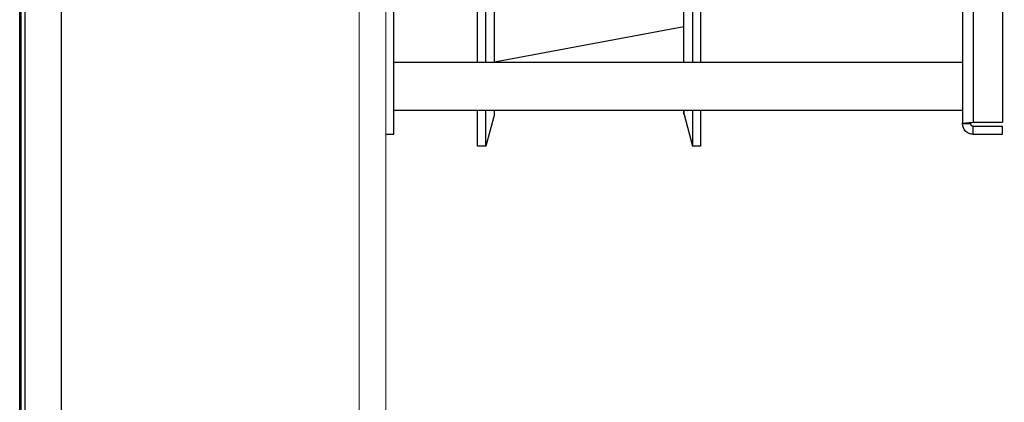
# Model space of a CAD drawing. Header units: millimetres. Extents: x 178516 to 426772, y -178579 to -115871.
# Tile 188 of 256: x 316973 to 317341, y -131983 to -131840. Entities that reach past the tile are written whole.
import ezdxf
from ezdxf import colors
from ezdxf.entities.mleader import LeaderData, LeaderLine
from ezdxf.math import Vec2, Vec3

# ---------------------------------------------------------------- set-up
doc = ezdxf.new("R2010")
doc.units = ezdxf.units.MM
doc.header["$MEASUREMENT"] = 0
doc.layers.get('0').update_dxf_attribs({"color": 252, "lineweight": 5})
for name, color, linetype in [('AHU03-3-42843OBJ', 7, 'Continuous'), ('AHU03-3-42950OBJ', 7, 'Continuous'), ('AHU03-3-68109OBJ', 7, 'Continuous'), ('AHU03-3-68634OBJ', 7, 'Continuous'), ('AHU03-3-68635OBJ', 7, 'Continuous')]:
    doc.layers.add(name, color=color, linetype=linetype)
doc.layers.add('IS_centrale', color=7, linetype='Continuous', lineweight=13)
doc.layers.add('IS_opisy', color=7, linetype='Continuous', lineweight=35)
doc.styles.add('WE11', font='simplex.shx', dxfattribs={"width": 0.7})

# ---------------------------------------------------------------- blocks, each defined once
blk = doc.blocks.new('VVS030s_FLX1_250_0.38kW_2.00x2v2_t')
at = {"color": 7}
for p, q in [((0, 1020), (0, 0)), ((10, 1020), (10, 0))]:
    blk.add_line(p, q, dxfattribs=at)
at = {"layer": 'AHU03-3-42843OBJ', "color": 7, "linetype": 'Continuous'}
for p, q in [((121.71, 395.73), (124.89, 407.61)), ((127.84, 407.61), (124.89, 407.61)), ((124.89, 394.11), (124.89, 407.61)), ((127.84, 394.11), (127.84, 407.61)), ((121.67, 395.47), (121.67, 394.11)), ((121.71, 395.73), (121.71, 394.11)), ((122.8, 394.11), (122.82, 394.13)), ((121.67, 376.11), (121.67, 208.1)), ((124.89, 154.11), (124.89, 376.11)), ((127.84, 154.11), (127.84, 376.11)), ((50.67, 375.93), (121.67, 362.75)), ((50.67, 375.92), (121.67, 362.75))]:
    blk.add_line(p, q, dxfattribs=at)
for centre, radius, start, end in [((122.67, 395.47), 1, 165, 180), ((121.02, 394.55), 1.85, 346.044, 346.8588)]:
    blk.add_arc(centre, radius, start, end, dxfattribs=at)
blk.add_open_spline([(122.82, 394.13), (122.84, 394.16), (122.86, 394.2), (122.9, 394.24), (122.92, 394.25), (122.93, 394.25), (122.94, 394.24), (122.95, 394.23), (122.95, 394.2), (122.96, 394.16), (122.96, 394.13), (122.96, 394.11)], degree=3, knots=[0, 0, 0, 0, 0.341761, 0.444491, 0.510643, 0.539513, 0.572763, 0.614514, 0.666977, 0.807926, 1, 1, 1, 1], dxfattribs=at)
at = {"layer": 'AHU03-3-42950OBJ', "color": 7, "linetype": 'Continuous'}
for p, q in [((47.46, 407.61), (44.35, 407.61)), ((44.35, 407.61), (44.35, 394.11)), ((47.46, 407.61), (47.46, 394.11)), ((50.67, 395.61), (47.46, 407.61)), ((50.67, 395.61), (50.67, 394.11)), ((44.35, 376.11), (44.35, 154.11)), ((47.46, 376.11), (47.46, 154.11)), ((50.67, 376.11), (50.67, 154.11))]:
    blk.add_line(p, q, dxfattribs=at)
at = {"layer": 'AHU03-3-68109OBJ', "color": 7, "linetype": 'Continuous'}
for p, q in [((10, 403.11), (13, 403.11)), ((13, 403.11), (13, 127.11))]:
    blk.add_line(p, q, dxfattribs=at)
at = {"layer": 'AHU03-3-68634OBJ', "color": 7, "linetype": 'Continuous'}
for p, q in [((229.97, 403.11), (240.97, 403.11)), ((229.97, 403.11), (229.97, 400.11)), ((240.97, 403.11), (240.97, 400.11)), ((225.97, 399.11), (228.97, 399.11)), ((225.97, 131.11), (225.97, 399.11)), ((228.94, 398.69), (229.35, 398.66)), ((229.35, 398.66), (229.97, 398.61)), ((229.97, 400.11), (240.97, 400.11)), ((229.97, 398.61), (240.97, 398.61)), ((229.97, 131.61), (229.97, 398.61)), ((240.97, 131.61), (240.97, 398.61))]:
    blk.add_line(p, q, dxfattribs=at)
for radius in [4, 1]:
    blk.add_arc((229.97, 399.11), radius, 90, 180, dxfattribs=at)
for points, knots in [([(225.97, 399.11), (225.97, 399.08), (226.06, 399.03), (226.21, 398.99), (226.48, 398.94), (226.99, 398.87), (227.83, 398.78), (228.54, 398.72), (228.94, 398.69)], [0, 0, 0, 0, 0.024786, 0.080227, 0.168255, 0.287048, 0.604561, 1, 1, 1, 1]), ([(228.97, 399.11), (228.97, 399.06), (229.07, 398.94), (229.41, 398.78), (229.74, 398.68), (229.97, 398.61)], [0, 0, 0, 0, 0.127649, 0.345895, 1, 1, 1, 1])]:
    blk.add_open_spline(points, degree=3, knots=knots, dxfattribs=at)
at = {"layer": 'AHU03-3-68635OBJ', "color": 7, "linetype": 'Continuous'}
for p, q in [((13, 394.11), (225.97, 394.11)), ((13, 376.11), (225.97, 376.11))]:
    blk.add_line(p, q, dxfattribs=at)
blk = doc.blocks.new('VVS030s_P3_w_t')
at = {"color": 0, "lineweight": -3}
for p, q in [((653.99, 1733.79), (653.99, 2.21)), ((654.5, 1736), (654.5, 8)), ((656, 1736), (656, 8)), ((669.5, 8), (669.5, 1736))]:
    blk.add_line(p, q, dxfattribs=at)
blk = doc.blocks.new('A$C680519BF')
for name, p in [('VVS030s_P3_w_t', (-1881, 89.5)), ('VVS030s_FLX1_250_0.38kW_2.00x2v2_t', (-1100, 89.5))]:
    blk.add_blockref(name, p)

msp = doc.modelspace()

# ---------------------------------------------------------------- block references
at = {"layer": 'IS_centrale', "xscale": -1, "rotation": 180}
msp.add_blockref('A$C680519BF', (318199.76, -131390.16), dxfattribs=at)

# ---------------------------------------------------------------- leaders
at = {"layer": 'IS_opisy', "ltscale": 5}
ml = msp.add_multileader_mtext('Standard', dxfattribs=at)
ml.set_content('{\\fArial|b0|i0|c238|p34;Zamontować tłumik akustyczny}', color=256, style='WE11')
ml.set_leader_properties(color=256)
ml.build(insert=Vec2(0, 0))
ml.multileader.update_dxf_attribs({"text_left_attachment_type": 2, "text_right_attachment_type": 2, "dogleg_length": 500, "arrow_head_size": 0})
ctx = ml.context
ctx.base_point, ctx.char_height, ctx.arrow_head_size, ctx.landing_gap_size, ctx.plane_origin = Vec3(316033.13, -128558.22), 168, 0, 84, Vec3(344042.87, -129085)
ctx.left_attachment, ctx.right_attachment = 2, 2
notes = []
notes.append((ctx, [(0, (1, 1, 0), (318949.25, -128558.22), (-1, 0), 479.47, [(0, [(318972.83, -131971.22)], 0, [])])]))
ctx.mtext.insert, ctx.mtext.width, ctx.mtext.defined_height, ctx.mtext.flow_direction = Vec3(316117.13, -128449.07), 3785.8517, 1430.61, 5
for ctx, leaders in notes:
    for number, flags, end, landing, length, lines in leaders:
        leader = LeaderData()
        leader.index, (leader.has_last_leader_line, leader.has_dogleg_vector, leader.attachment_direction) = number, flags
        leader.last_leader_point, leader.dogleg_vector, leader.dogleg_length = Vec3(end), Vec3(landing), length
        for number, points, colour, breaks in lines:
            line = LeaderLine()
            line.index, line.vertices, line.color, line.breaks = number, Vec3.list(points), colors.encode_raw_color(colour), breaks
            leader.lines.append(line)
        ctx.leaders.append(leader)

doc.saveas('drawing.dxf')
